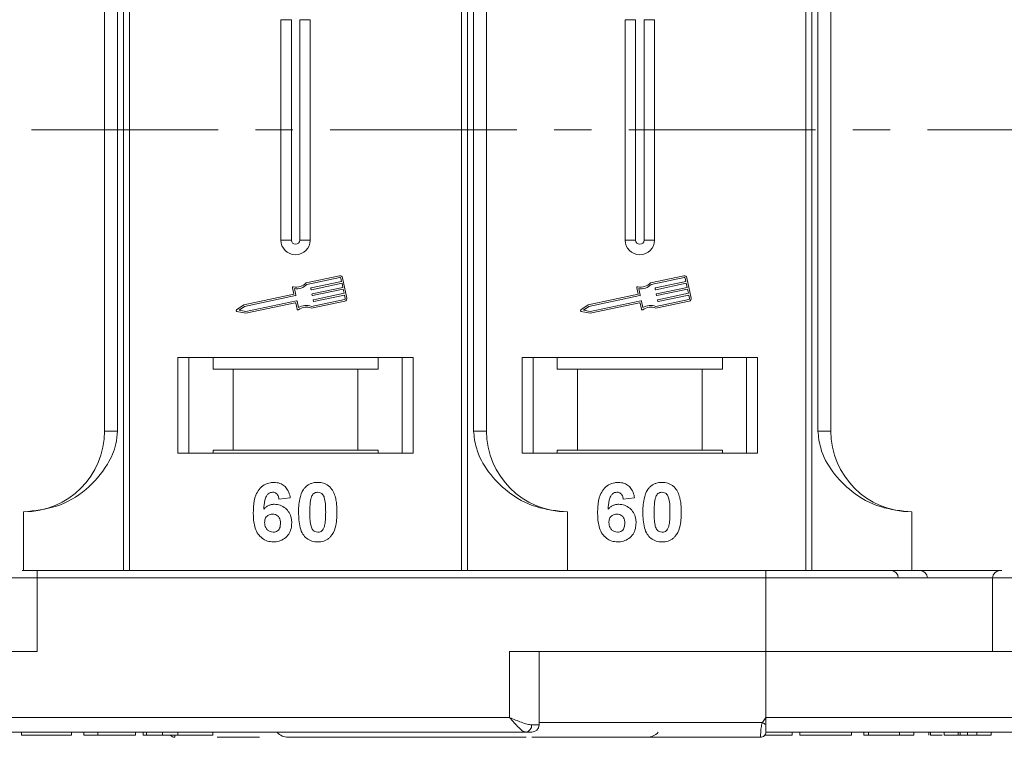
# Model space of a CAD drawing. Header units: millimetres. Extents: x 1675 to 3137, y 343 to 1376.
# Tile 9 of 84: x 2330 to 2397, y 606 to 654. Entities that reach past the tile are written whole.
import ezdxf

# ---------------------------------------------------------------- set-up
doc = ezdxf.new("R2010")
doc.units = ezdxf.units.MM
doc.linetypes.add('CENTERX2', pattern=[20.32, 12.7, -2.54, 2.54, -2.54])

msp = doc.modelspace()

# ---------------------------------------------------------------- linework, layer by layer
at = {"color": 7, "linetype": 'Continuous', "lineweight": 15}
for p, q in [((2337.175, 676.936), (2337.175, 616.936)), ((2337.594, 616.936), (2337.594, 676.936)), ((2360.171, 676.936), (2360.171, 616.936)), ((2360.59, 616.936), (2360.59, 676.936)), ((2383.6, 676.936), (2383.6, 616.936)), ((2384.019, 616.936), (2384.019, 676.936)), ((2335.883, 667.436), (2335.883, 626.436)), ((2336.768, 626.436), (2336.768, 667.436)), ((2360.997, 667.436), (2360.997, 626.436)), ((2361.883, 626.436), (2361.883, 667.436)), ((2384.427, 667.436), (2384.427, 626.436)), ((2385.312, 626.436), (2385.312, 667.436)), ((2347.883, 654.436), (2347.883, 639.436)), ((2347.883, 654.436), (2348.598, 654.436)), ((2348.598, 654.436), (2348.598, 639.436)), ((2349.167, 639.436), (2349.167, 654.436)), ((2349.883, 654.436), (2349.167, 654.436)), ((2349.883, 639.436), (2349.883, 654.436)), ((2371.312, 654.436), (2371.312, 639.436)), ((2371.312, 654.436), (2372.027, 654.436)), ((2372.027, 654.436), (2372.027, 639.436)), ((2372.597, 639.436), (2372.597, 654.436)), ((2373.312, 654.436), (2372.597, 654.436)), ((2373.312, 639.436), (2373.312, 654.436)), ((2348.598, 639.436), (2347.883, 639.436)), ((2349.883, 639.436), (2349.167, 639.436)), ((2372.027, 639.436), (2371.312, 639.436)), ((2373.312, 639.436), (2372.597, 639.436)), ((2351.879, 637.003), (2349.6, 636.522)), ((2351.903, 636.888), (2349.661, 636.414)), ((2349.939, 636.173), (2352.021, 636.613)), ((2352.021, 636.613), (2351.973, 636.843)), ((2352.379, 635.488), (2352.088, 636.867)), ((2375.308, 637.003), (2373.03, 636.522)), ((2375.333, 636.888), (2373.09, 636.414)), ((2373.368, 636.173), (2375.451, 636.613)), ((2375.451, 636.613), (2375.402, 636.843)), ((2375.809, 635.488), (2375.517, 636.867)), ((2348.678, 636.191), (2348.772, 635.746)), ((2348.811, 636.129), (2348.905, 635.685)), ((2349.928, 636.081), (2349.916, 636.138)), ((2352.046, 636.498), (2349.963, 636.058)), ((2350.024, 635.771), (2352.106, 636.211)), ((2352.131, 636.096), (2350.048, 635.656)), ((2352.106, 636.211), (2352.046, 636.498)), ((2352.191, 635.809), (2352.131, 636.096)), ((2372.108, 636.191), (2372.202, 635.746)), ((2372.241, 636.129), (2372.335, 635.685)), ((2373.358, 636.081), (2373.346, 636.138)), ((2375.475, 636.498), (2373.393, 636.058)), ((2373.453, 635.771), (2375.536, 636.211)), ((2375.56, 636.096), (2373.478, 635.656)), ((2375.536, 636.211), (2375.475, 636.498)), ((2375.621, 635.809), (2375.56, 636.096)), ((2348.772, 635.746), (2345.374, 635.028)), ((2348.883, 635.65), (2345.421, 634.918)), ((2345.494, 634.574), (2348.955, 635.305)), ((2345.495, 634.454), (2348.865, 635.166)), ((2348.99, 635.282), (2349.084, 634.838)), ((2349.965, 634.798), (2352.243, 635.279)), ((2349.976, 634.92), (2352.219, 635.394)), ((2350.013, 635.679), (2350.001, 635.736)), ((2350.098, 635.276), (2350.086, 635.334)), ((2350.109, 635.369), (2352.191, 635.809)), ((2352.216, 635.694), (2350.133, 635.254)), ((2352.264, 635.464), (2352.216, 635.694)), ((2372.202, 635.746), (2368.803, 635.028)), ((2372.312, 635.65), (2368.851, 634.918)), ((2368.924, 634.574), (2372.385, 635.305)), ((2368.924, 634.454), (2372.294, 635.166)), ((2372.42, 635.282), (2372.513, 634.838)), ((2373.394, 634.798), (2375.673, 635.279)), ((2373.406, 634.92), (2375.648, 635.394)), ((2373.443, 635.679), (2373.431, 635.736)), ((2373.528, 635.276), (2373.516, 635.334)), ((2373.538, 635.369), (2375.621, 635.809)), ((2375.645, 635.694), (2373.563, 635.254)), ((2375.694, 635.464), (2375.645, 635.694)), ((2345.374, 635.028), (2344.871, 634.677)), ((2344.894, 634.572), (2345.495, 634.454)), ((2345.421, 634.918), (2345.052, 634.66)), ((2345.052, 634.66), (2345.494, 634.574)), ((2348.9, 635.143), (2348.987, 634.727)), ((2368.803, 635.028), (2368.301, 634.677)), ((2368.323, 634.572), (2368.924, 634.454)), ((2368.851, 634.918), (2368.481, 634.66)), ((2368.481, 634.66), (2368.924, 634.574)), ((2372.329, 635.143), (2372.417, 634.727)), ((2356.883, 631.436), (2340.883, 631.436)), ((2340.883, 631.436), (2340.883, 624.936)), ((2341.633, 624.936), (2341.633, 631.436)), ((2343.269, 631.436), (2343.269, 630.636)), ((2354.496, 630.636), (2354.496, 631.436)), ((2356.133, 631.436), (2356.133, 624.936)), ((2356.883, 624.936), (2356.883, 631.436)), ((2380.312, 631.436), (2364.312, 631.436)), ((2364.312, 631.436), (2364.312, 624.936)), ((2365.062, 624.936), (2365.062, 631.436)), ((2366.698, 631.436), (2366.698, 630.636)), ((2377.926, 630.636), (2377.926, 631.436)), ((2379.562, 631.436), (2379.562, 624.936)), ((2380.312, 624.936), (2380.312, 631.436)), ((2343.269, 630.636), (2344.633, 630.636)), ((2344.633, 630.636), (2344.633, 625.136)), ((2344.633, 630.636), (2353.133, 630.636)), ((2353.133, 625.136), (2353.133, 630.636)), ((2353.133, 630.636), (2354.496, 630.636)), ((2366.698, 630.636), (2368.062, 630.636)), ((2368.062, 630.636), (2368.062, 625.136)), ((2368.062, 630.636), (2376.562, 630.636)), ((2376.562, 625.136), (2376.562, 630.636)), ((2376.562, 630.636), (2377.926, 630.636)), ((2335.883, 626.436), (2336.768, 626.436)), ((2360.997, 626.436), (2361.883, 626.436)), ((2384.427, 626.436), (2385.312, 626.436)), ((2344.633, 625.136), (2343.269, 625.136)), ((2343.269, 624.936), (2343.269, 625.136)), ((2344.633, 625.136), (2353.133, 625.136)), ((2354.496, 625.136), (2353.133, 625.136)), ((2354.496, 625.136), (2354.496, 624.936)), ((2368.062, 625.136), (2366.698, 625.136)), ((2366.698, 624.936), (2366.698, 625.136)), ((2368.062, 625.136), (2376.562, 625.136)), ((2377.926, 625.136), (2376.562, 625.136)), ((2377.926, 625.136), (2377.926, 624.936)), ((2340.883, 624.936), (2356.883, 624.936)), ((2364.312, 624.936), (2380.312, 624.936)), ((2348.524, 621.892), (2347.754, 621.808)), ((2371.953, 621.892), (2371.184, 621.808)), ((2330.383, 616.936), (2330.383, 620.936)), ((2367.383, 620.936), (2367.383, 616.936)), ((2390.812, 620.936), (2390.812, 616.936)), ((2329.311, 616.436), (2331.311, 616.436)), ((2331.311, 616.436), (2331.311, 616.936)), ((2380.883, 616.936), (2331.311, 616.936)), ((2331.311, 611.436), (2331.311, 616.436)), ((2331.311, 616.436), (2380.883, 616.436)), ((2380.883, 616.436), (2380.883, 616.936)), ((2380.883, 616.436), (2380.883, 611.436)), ((2380.883, 616.436), (2396.311, 616.436)), ((2396.311, 616.436), (2396.311, 611.436)), ((2396.311, 616.436), (2398.311, 616.436)), ((2313.883, 611.436), (2331.311, 611.436)), ((2380.883, 611.436), (2363.454, 611.436)), ((2363.454, 611.436), (2363.454, 606.936)), ((2365.454, 606.436), (2365.454, 611.436)), ((2380.883, 606.936), (2380.883, 611.436)), ((2380.883, 611.436), (2398.311, 611.436)), ((2363.454, 606.936), (2313.883, 606.936)), ((2364.945, 606.436), (2365.454, 606.436)), ((2365.454, 606.586), (2380.649, 606.586)), ((2380.649, 606.586), (2380.883, 606.936)), ((2430.454, 606.936), (2380.883, 606.936)), ((2313.883, 605.936), (2338.511, 605.936)), ((2313.883, 605.936), (2364.572, 605.936)), ((2330.242, 605.936), (2330.242, 605.736)), ((2330.242, 605.736), (2333.639, 605.736)), ((2333.639, 605.936), (2333.639, 605.736)), ((2334.472, 605.936), (2334.472, 605.736)), ((2334.472, 605.736), (2335.434, 605.736)), ((2335.434, 605.936), (2335.434, 605.736)), ((2335.434, 605.736), (2337.998, 605.736)), ((2337.998, 605.936), (2337.998, 605.736)), ((2338.511, 605.936), (2338.511, 605.736)), ((2338.734, 605.936), (2338.734, 605.736)), ((2339.822, 605.936), (2339.822, 605.736)), ((2340.876, 605.936), (2340.876, 605.736)), ((2343.254, 605.936), (2343.254, 605.736)), ((2380.883, 605.938), (2380.883, 605.936)), ((2380.883, 605.936), (2431.572, 605.936)), ((2380.883, 605.936), (2405.511, 605.936)), ((2382.684, 605.936), (2382.684, 605.736)), ((2383.197, 605.736), (2383.197, 605.936)), ((2383.197, 605.736), (2386.722, 605.736)), ((2386.722, 605.936), (2386.722, 605.736)), ((2387.556, 605.936), (2387.556, 605.736)), ((2387.556, 605.736), (2387.876, 605.736)), ((2387.876, 605.936), (2387.876, 605.736)), ((2387.876, 605.736), (2389.992, 605.736)), ((2389.992, 605.736), (2389.992, 605.936)), ((2389.992, 605.736), (2390.953, 605.736)), ((2390.953, 605.936), (2390.953, 605.736)), ((2391.979, 605.936), (2391.979, 605.736)), ((2392.088, 605.936), (2392.088, 605.736)), ((2393.011, 605.936), (2393.011, 605.736)), ((2393.972, 605.736), (2393.011, 605.736)), ((2393.972, 605.936), (2393.972, 605.736)), ((2394.103, 605.936), (2394.103, 605.736)), ((2394.617, 605.936), (2394.617, 605.736)), ((2395.254, 605.936), (2395.254, 605.736)), ((2395.254, 605.736), (2396.216, 605.736)), ((2396.216, 605.936), (2396.216, 605.736)), ((2340.662, 605.586), (2340.662, 605.586)), ((2380.533, 605.586), (2380.533, 605.586))]:
    msp.add_line(p, q, dxfattribs=at)
at = {"color": 1, "linetype": 'CENTERX2', "lineweight": 13}
msp.add_line((2973.536, 646.936), (2135.453, 646.936), dxfattribs=at)
at = {"color": 7, "linetype": 'Continuous', "lineweight": 15}
for centre, radius, start, end in [((2348.883, 639.436), 1, 180, 0), ((2348.883, 639.436), 0.285, 180, 0), ((2372.312, 639.436), 1, 180, 0), ((2372.312, 639.436), 0.285, 180, 0), ((2348.954, 637.108), 0.873, 256.41469, 317.74736), ((2351.915, 636.831), 0.176, 11.9297, 101.9297), ((2351.915, 636.831), 0.0587, 11.9297, 101.9297), ((2372.384, 637.108), 0.873, 256.41469, 317.74736), ((2375.345, 636.831), 0.176, 11.9297, 101.9297), ((2375.345, 636.831), 0.0587, 11.9297, 101.9297), ((2348.736, 636.203), 0.0587, 76.41469, 191.9297), ((2348.954, 637.108), 0.99, 261.69305, 315.48899), ((2349.945, 636.144), 0.0294, 101.9297, 191.9297), ((2349.957, 636.087), 0.0294, 191.9297, 281.9297), ((2372.165, 636.203), 0.0587, 76.41469, 191.9297), ((2372.384, 637.108), 0.99, 261.69305, 315.48899), ((2373.374, 636.144), 0.0294, 101.9297, 191.9297), ((2373.386, 636.087), 0.0294, 191.9297, 281.9297), ((2348.871, 635.137), 0.0294, 11.9297, 101.9297), ((2348.876, 635.678), 0.0294, 281.9297, 11.9297), ((2348.961, 635.276), 0.0294, 11.9297, 101.9297), ((2350.03, 635.742), 0.0294, 101.9297, 191.9297), ((2350.042, 635.685), 0.0294, 191.9297, 281.9297), ((2350.115, 635.34), 0.0294, 101.9297, 191.9297), ((2350.127, 635.282), 0.0294, 191.9297, 281.9297), ((2352.207, 635.452), 0.0587, 281.9297, 11.9297), ((2352.207, 635.452), 0.176, 281.9297, 11.9297), ((2372.3, 635.137), 0.0294, 11.9297, 101.9297), ((2372.306, 635.678), 0.0294, 281.9297, 11.9297), ((2372.391, 635.276), 0.0294, 11.9297, 101.9297), ((2373.459, 635.742), 0.0294, 101.9297, 191.9297), ((2373.471, 635.685), 0.0294, 191.9297, 281.9297), ((2373.544, 635.34), 0.0294, 101.9297, 191.9297), ((2373.556, 635.282), 0.0294, 191.9297, 281.9297), ((2375.636, 635.452), 0.0587, 281.9297, 11.9297), ((2375.636, 635.452), 0.176, 281.9297, 11.9297), ((2344.905, 634.629), 0.0587, 124.95116, 258.90824), ((2349.045, 634.74), 0.0587, 191.9297, 307.44471), ((2349.611, 634), 0.873, 66.11204, 127.44471), ((2349.611, 634), 0.99, 68.37041, 122.16635), ((2368.335, 634.629), 0.0587, 124.95116, 258.90824), ((2372.474, 634.74), 0.0587, 191.9297, 307.44471), ((2373.041, 634), 0.873, 66.11204, 127.44471), ((2373.041, 634), 0.99, 68.37041, 122.16635), ((2330.383, 626.436), 5.5, 270, 0), ((2367.383, 626.436), 5.5, 180, 270), ((2390.812, 626.436), 5.5, 180, 270), ((2389.4, 616.436), 0.5, 0, 90), ((2391.384, 616.436), 0.5, 0, 90), ((2396.811, 616.436), 0.5, 90, 180), ((2364.498, 606.381), 0.451, 279.5202, 7.08135), ((2364.954, 606.436), 0.5, 270, 0), ((2416.427, 673.513), 75.89, 241.87179, 242.07191), ((2340.662, 605.936), 0.35, 215.64347, 270.00182), ((2348.383, 606.586), 1, 221.2946, 270), ((2372.812, 606.586), 1, 270, 319.04573), ((2380.533, 605.936), 0.35, 269.99809, 359.99965)]:
    msp.add_arc(centre, radius, start, end, dxfattribs=at)
for points, knots in [([(2330.383, 620.936), (2331.143, 621.013), (2332.663, 621.166), (2334.684, 622.355), (2336.016, 623.906), (2336.677, 625.35), (2336.743, 626.142), (2336.768, 626.436)], [0, 0, 0, 0, 0.249096, 0.498243, 0.745205, 0.90541, 1, 1, 1, 1]), ([(2360.997, 626.436), (2361.041, 626.046), (2361.152, 625.047), (2361.975, 623.593), (2363.345, 622.18), (2365.211, 621.143), (2366.661, 621.005), (2367.383, 620.936)], [0, 0, 0, 0, 0.125713, 0.321276, 0.524466, 0.763484, 1, 1, 1, 1]), ([(2384.427, 626.436), (2384.47, 626.046), (2384.581, 625.047), (2385.405, 623.593), (2386.775, 622.18), (2388.64, 621.143), (2390.091, 621.005), (2390.812, 620.936)], [0, 0, 0, 0, 0.125713, 0.321276, 0.524466, 0.763484, 1, 1, 1, 1]), ([(2346.011, 620.883), (2346.014, 621.016), (2346.022, 621.417), (2346.113, 621.973), (2346.391, 622.482), (2346.738, 622.784), (2347.108, 622.922), (2347.341, 622.933), (2347.426, 622.936)], [0, 0, 0, 0, 0.142337, 0.429127, 0.589943, 0.751205, 0.909895, 1, 1, 1, 1]), ([(2347.426, 622.936), (2347.562, 622.926), (2347.808, 622.906), (2348.12, 622.722), (2348.361, 622.446), (2348.477, 622.149), (2348.513, 621.95), (2348.524, 621.892)], [0, 0, 0, 0, 0.242691, 0.439002, 0.635006, 0.895059, 1, 1, 1, 1]), ([(2349.088, 620.917), (2349.09, 621.051), (2349.095, 621.354), (2349.167, 621.881), (2349.308, 622.302), (2349.466, 622.507), (2349.484, 622.53)], [0, 0, 0, 0, 0.237381, 0.538918, 0.949082, 1, 1, 1, 1]), ([(2349.484, 622.53), (2349.528, 622.58), (2349.618, 622.682), (2349.787, 622.798), (2349.976, 622.881), (2350.145, 622.919), (2350.286, 622.934), (2350.359, 622.936), (2350.395, 622.936)], [0, 0, 0, 0, 0.193776, 0.3936, 0.587864, 0.788908, 0.894169, 1, 1, 1, 1]), ([(2350.395, 622.936), (2350.462, 622.934), (2350.597, 622.93), (2350.795, 622.886), (2350.986, 622.808), (2351.13, 622.709), (2351.237, 622.611), (2351.286, 622.554), (2351.31, 622.525)], [0, 0, 0, 0, 0.192627, 0.388684, 0.582013, 0.783201, 0.891038, 1, 1, 1, 1]), ([(2351.31, 622.525), (2351.35, 622.471), (2351.429, 622.362), (2351.535, 622.13), (2351.624, 621.834), (2351.674, 621.503), (2351.699, 621.193), (2351.702, 621.004), (2351.703, 620.909)], [0, 0, 0, 0, 0.118432, 0.239329, 0.449434, 0.664178, 0.83182, 1, 1, 1, 1]), ([(2369.44, 620.883), (2369.443, 621.016), (2369.452, 621.417), (2369.542, 621.973), (2369.821, 622.482), (2370.167, 622.784), (2370.537, 622.922), (2370.771, 622.933), (2370.855, 622.936)], [0, 0, 0, 0, 0.142337, 0.429127, 0.589943, 0.751205, 0.909895, 1, 1, 1, 1]), ([(2370.855, 622.936), (2370.991, 622.926), (2371.237, 622.906), (2371.55, 622.722), (2371.791, 622.446), (2371.907, 622.149), (2371.943, 621.95), (2371.953, 621.892)], [0, 0, 0, 0, 0.242691, 0.439002, 0.635006, 0.895059, 1, 1, 1, 1]), ([(2372.517, 620.917), (2372.519, 621.051), (2372.525, 621.354), (2372.597, 621.881), (2372.738, 622.302), (2372.896, 622.507), (2372.913, 622.53)], [0, 0, 0, 0, 0.237381, 0.538918, 0.949082, 1, 1, 1, 1]), ([(2372.913, 622.53), (2372.957, 622.58), (2373.048, 622.682), (2373.216, 622.798), (2373.405, 622.881), (2373.574, 622.919), (2373.716, 622.934), (2373.788, 622.936), (2373.825, 622.936)], [0, 0, 0, 0, 0.193776, 0.3936, 0.587864, 0.788908, 0.894169, 1, 1, 1, 1]), ([(2373.825, 622.936), (2373.892, 622.934), (2374.026, 622.93), (2374.224, 622.886), (2374.415, 622.808), (2374.56, 622.709), (2374.667, 622.611), (2374.715, 622.554), (2374.74, 622.525)], [0, 0, 0, 0, 0.192627, 0.388684, 0.582013, 0.783201, 0.891038, 1, 1, 1, 1]), ([(2374.74, 622.525), (2374.779, 622.471), (2374.859, 622.362), (2374.964, 622.13), (2375.054, 621.834), (2375.104, 621.503), (2375.129, 621.193), (2375.131, 621.004), (2375.133, 620.909)], [0, 0, 0, 0, 0.118432, 0.239329, 0.449434, 0.664178, 0.83182, 1, 1, 1, 1]), ([(2347.327, 622.27), (2347.273, 622.264), (2347.165, 622.253), (2347.013, 622.153), (2346.871, 621.981), (2346.762, 621.619), (2346.738, 621.319), (2346.721, 621.114)], [0, 0, 0, 0, 0.112049, 0.22438, 0.370115, 0.570276, 1, 1, 1, 1]), ([(2347.754, 621.808), (2347.742, 621.886), (2347.722, 622.008), (2347.632, 622.152), (2347.527, 622.233), (2347.418, 622.266), (2347.352, 622.269), (2347.327, 622.27)], [0, 0, 0, 0, 0.33384, 0.5245467, 0.7163724, 0.8918244, 1, 1, 1, 1]), ([(2349.857, 620.909), (2349.857, 620.976), (2349.858, 621.109), (2349.864, 621.29), (2349.874, 621.452), (2349.888, 621.594), (2349.907, 621.737), (2349.931, 621.83), (2349.943, 621.877)], [0, 0, 0, 0, 0.20527, 0.410616, 0.557148, 0.703844, 0.851475, 1, 1, 1, 1]), ([(2349.943, 621.877), (2349.966, 621.946), (2350.004, 622.058), (2350.113, 622.184), (2350.236, 622.25), (2350.335, 622.267), (2350.389, 622.269), (2350.395, 622.27)], [0, 0, 0, 0, 0.334804, 0.542561, 0.750382, 0.970721, 1, 1, 1, 1]), ([(2350.395, 622.27), (2350.453, 622.264), (2350.554, 622.254), (2350.682, 622.179), (2350.793, 622.039), (2350.892, 621.767), (2350.929, 621.371), (2350.932, 621.064), (2350.934, 620.909)], [0, 0, 0, 0, 0.105646, 0.186221, 0.267042, 0.431541, 0.712708, 1, 1, 1, 1]), ([(2370.757, 622.27), (2370.703, 622.264), (2370.594, 622.253), (2370.442, 622.153), (2370.3, 621.981), (2370.192, 621.619), (2370.168, 621.319), (2370.151, 621.114)], [0, 0, 0, 0, 0.112049, 0.22438, 0.370115, 0.570276, 1, 1, 1, 1]), ([(2371.184, 621.808), (2371.171, 621.886), (2371.152, 622.008), (2371.061, 622.152), (2370.956, 622.233), (2370.848, 622.266), (2370.782, 622.269), (2370.757, 622.27)], [0, 0, 0, 0, 0.33384, 0.5245467, 0.7163724, 0.8918244, 1, 1, 1, 1]), ([(2373.286, 620.909), (2373.287, 620.976), (2373.288, 621.109), (2373.294, 621.29), (2373.304, 621.452), (2373.318, 621.594), (2373.336, 621.737), (2373.36, 621.83), (2373.372, 621.877)], [0, 0, 0, 0, 0.20527, 0.410616, 0.557148, 0.703844, 0.851475, 1, 1, 1, 1]), ([(2373.372, 621.877), (2373.396, 621.946), (2373.434, 622.058), (2373.542, 622.184), (2373.666, 622.25), (2373.765, 622.267), (2373.819, 622.269), (2373.825, 622.27)], [0, 0, 0, 0, 0.334804, 0.542561, 0.750382, 0.970721, 1, 1, 1, 1]), ([(2373.825, 622.27), (2373.882, 622.264), (2373.983, 622.254), (2374.112, 622.179), (2374.222, 622.039), (2374.322, 621.767), (2374.358, 621.371), (2374.362, 621.064), (2374.363, 620.909)], [0, 0, 0, 0, 0.105646, 0.186221, 0.267042, 0.431541, 0.712708, 1, 1, 1, 1]), ([(2346.721, 621.114), (2346.768, 621.162), (2346.862, 621.261), (2347.008, 621.352), (2347.135, 621.402), (2347.234, 621.43), (2347.338, 621.446), (2347.409, 621.448), (2347.444, 621.449)], [0, 0, 0, 0, 0.243654, 0.49576, 0.617892, 0.741503, 0.870025, 1, 1, 1, 1]), ([(2347.444, 621.449), (2347.58, 621.437), (2347.852, 621.412), (2348.201, 621.196), (2348.466, 620.895), (2348.608, 620.542), (2348.62, 620.298), (2348.626, 620.19)], [0, 0, 0, 0, 0.210216, 0.421975, 0.620016, 0.831037, 1, 1, 1, 1]), ([(2370.151, 621.114), (2370.197, 621.162), (2370.292, 621.261), (2370.437, 621.352), (2370.564, 621.402), (2370.663, 621.43), (2370.767, 621.446), (2370.838, 621.448), (2370.874, 621.449)], [0, 0, 0, 0, 0.243654, 0.49576, 0.617892, 0.741503, 0.870025, 1, 1, 1, 1]), ([(2370.874, 621.449), (2371.009, 621.437), (2371.282, 621.412), (2371.63, 621.196), (2371.896, 620.895), (2372.037, 620.542), (2372.05, 620.298), (2372.056, 620.19)], [0, 0, 0, 0, 0.210216, 0.421975, 0.620016, 0.831037, 1, 1, 1, 1]), ([(2347.368, 618.885), (2347.233, 618.896), (2346.961, 618.917), (2346.601, 619.118), (2346.31, 619.423), (2346.07, 619.959), (2346.015, 620.469), (2346.011, 620.824), (2346.011, 620.883)], [0, 0, 0, 0, 0.148269, 0.297647, 0.442421, 0.607851, 0.935658, 1, 1, 1, 1]), ([(2346.78, 620.207), (2346.785, 620.29), (2346.793, 620.426), (2346.884, 620.595), (2347.006, 620.704), (2347.155, 620.773), (2347.262, 620.779), (2347.314, 620.782)], [0, 0, 0, 0, 0.2767209, 0.4568705, 0.6370074, 0.8240683, 1, 1, 1, 1]), ([(2347.314, 620.782), (2347.382, 620.777), (2347.507, 620.767), (2347.668, 620.673), (2347.787, 620.538), (2347.849, 620.353), (2347.854, 620.22), (2347.857, 620.15)], [0, 0, 0, 0, 0.213757, 0.394944, 0.576585, 0.777311, 1, 1, 1, 1]), ([(2350.395, 618.885), (2350.26, 618.895), (2349.988, 618.916), (2349.635, 619.114), (2349.346, 619.428), (2349.113, 620.039), (2349.098, 620.559), (2349.088, 620.917)], [0, 0, 0, 0, 0.1475277, 0.2965695, 0.43214, 0.6087374, 1, 1, 1, 1]), ([(2350.395, 619.552), (2350.327, 619.56), (2350.217, 619.573), (2350.088, 619.659), (2349.986, 619.81), (2349.892, 620.082), (2349.863, 620.471), (2349.859, 620.763), (2349.857, 620.909)], [0, 0, 0, 0, 0.125351, 0.202197, 0.279182, 0.459742, 0.727968, 1, 1, 1, 1]), ([(2350.934, 620.909), (2350.933, 620.842), (2350.932, 620.709), (2350.927, 620.528), (2350.916, 620.367), (2350.902, 620.226), (2350.884, 620.084), (2350.86, 619.991), (2350.848, 619.944)], [0, 0, 0, 0, 0.205942, 0.411959, 0.558149, 0.704502, 0.851801, 1, 1, 1, 1]), ([(2351.703, 620.909), (2351.701, 620.776), (2351.696, 620.472), (2351.625, 619.952), (2351.487, 619.53), (2351.33, 619.321), (2351.307, 619.291)], [0, 0, 0, 0, 0.236629, 0.537361, 0.932986, 1, 1, 1, 1]), ([(2370.798, 618.885), (2370.662, 618.896), (2370.391, 618.917), (2370.031, 619.118), (2369.739, 619.423), (2369.499, 619.959), (2369.444, 620.469), (2369.441, 620.824), (2369.44, 620.883)], [0, 0, 0, 0, 0.148269, 0.297647, 0.442421, 0.607851, 0.935658, 1, 1, 1, 1]), ([(2370.209, 620.207), (2370.214, 620.29), (2370.222, 620.426), (2370.314, 620.595), (2370.436, 620.704), (2370.584, 620.773), (2370.692, 620.779), (2370.744, 620.782)], [0, 0, 0, 0, 0.2767209, 0.4568705, 0.6370074, 0.8240683, 1, 1, 1, 1]), ([(2370.744, 620.782), (2370.812, 620.777), (2370.937, 620.767), (2371.097, 620.673), (2371.216, 620.538), (2371.278, 620.353), (2371.284, 620.22), (2371.286, 620.15)], [0, 0, 0, 0, 0.213757, 0.394944, 0.576585, 0.777311, 1, 1, 1, 1]), ([(2373.825, 618.885), (2373.69, 618.895), (2373.418, 618.916), (2373.064, 619.114), (2372.776, 619.428), (2372.543, 620.039), (2372.528, 620.559), (2372.517, 620.917)], [0, 0, 0, 0, 0.1475277, 0.2965695, 0.43214, 0.6087374, 1, 1, 1, 1]), ([(2373.825, 619.552), (2373.757, 619.56), (2373.647, 619.573), (2373.518, 619.659), (2373.415, 619.81), (2373.322, 620.082), (2373.293, 620.471), (2373.288, 620.763), (2373.286, 620.909)], [0, 0, 0, 0, 0.125351, 0.202197, 0.279182, 0.459742, 0.727968, 1, 1, 1, 1]), ([(2374.363, 620.909), (2374.363, 620.842), (2374.362, 620.709), (2374.356, 620.528), (2374.346, 620.367), (2374.332, 620.226), (2374.313, 620.084), (2374.289, 619.991), (2374.278, 619.944)], [0, 0, 0, 0, 0.205942, 0.411959, 0.558149, 0.704502, 0.851801, 1, 1, 1, 1]), ([(2375.133, 620.909), (2375.13, 620.776), (2375.125, 620.472), (2375.055, 619.952), (2374.917, 619.53), (2374.759, 619.321), (2374.737, 619.291)], [0, 0, 0, 0, 0.236629, 0.537361, 0.932986, 1, 1, 1, 1]), ([(2347.353, 619.552), (2347.285, 619.559), (2347.148, 619.573), (2346.973, 619.69), (2346.846, 619.847), (2346.788, 620.03), (2346.783, 620.149), (2346.78, 620.207)], [0, 0, 0, 0, 0.207905, 0.419981, 0.630626, 0.821735, 1, 1, 1, 1]), ([(2347.857, 620.15), (2347.853, 620.065), (2347.846, 619.927), (2347.773, 619.748), (2347.663, 619.639), (2347.519, 619.565), (2347.412, 619.556), (2347.353, 619.552)], [0, 0, 0, 0, 0.2886974, 0.4635526, 0.6399417, 0.8018084, 1, 1, 1, 1]), ([(2348.626, 620.19), (2348.618, 620.055), (2348.603, 619.785), (2348.437, 619.404), (2348.152, 619.104), (2347.778, 618.914), (2347.505, 618.895), (2347.368, 618.885)], [0, 0, 0, 0, 0.1978309, 0.3972998, 0.5989102, 0.7987412, 1, 1, 1, 1]), ([(2350.848, 619.944), (2350.825, 619.875), (2350.787, 619.764), (2350.679, 619.638), (2350.558, 619.572), (2350.458, 619.554), (2350.404, 619.552), (2350.395, 619.552)], [0, 0, 0, 0, 0.3336776, 0.5404125, 0.7472639, 0.9612091, 1, 1, 1, 1]), ([(2370.782, 619.552), (2370.715, 619.559), (2370.578, 619.573), (2370.402, 619.69), (2370.276, 619.847), (2370.218, 620.03), (2370.212, 620.149), (2370.209, 620.207)], [0, 0, 0, 0, 0.207905, 0.419981, 0.630626, 0.821735, 1, 1, 1, 1]), ([(2371.286, 620.15), (2371.282, 620.065), (2371.276, 619.927), (2371.203, 619.748), (2371.092, 619.639), (2370.948, 619.565), (2370.841, 619.556), (2370.782, 619.552)], [0, 0, 0, 0, 0.2886974, 0.4635526, 0.6399417, 0.8018084, 1, 1, 1, 1]), ([(2372.056, 620.19), (2372.048, 620.055), (2372.032, 619.785), (2371.867, 619.404), (2371.581, 619.104), (2371.208, 618.914), (2370.935, 618.895), (2370.798, 618.885)], [0, 0, 0, 0, 0.1978309, 0.3972998, 0.5989102, 0.7987412, 1, 1, 1, 1]), ([(2374.278, 619.944), (2374.254, 619.875), (2374.216, 619.764), (2374.109, 619.638), (2373.987, 619.572), (2373.888, 619.554), (2373.833, 619.552), (2373.825, 619.552)], [0, 0, 0, 0, 0.3336776, 0.5404125, 0.7472639, 0.9612091, 1, 1, 1, 1]), ([(2351.307, 619.291), (2351.263, 619.241), (2351.173, 619.139), (2351.004, 619.024), (2350.815, 618.941), (2350.646, 618.903), (2350.504, 618.888), (2350.432, 618.886), (2350.395, 618.885)], [0, 0, 0, 0, 0.193769, 0.393564, 0.587886, 0.789131, 0.894283, 1, 1, 1, 1]), ([(2374.737, 619.291), (2374.692, 619.241), (2374.602, 619.139), (2374.433, 619.024), (2374.245, 618.941), (2374.075, 618.903), (2373.934, 618.888), (2373.861, 618.886), (2373.825, 618.885)], [0, 0, 0, 0, 0.193769, 0.393564, 0.587886, 0.789131, 0.894283, 1, 1, 1, 1]), ([(2331.311, 616.936), (2331.152, 616.936), (2330.826, 616.936), (2330.466, 616.936), (2330.323, 616.936), (2330.29, 616.936)], [0, 0, 0, 0, 0.421218, 0.866389, 1, 1, 1, 1]), ([(2396.94, 616.936), (2396.649, 616.936), (2395.405, 616.936), (2392.758, 616.936), (2389.035, 616.936), (2384.948, 616.936), (2382.224, 616.936), (2380.883, 616.936)], [0, 0, 0, 0, 0.060519, 0.259148, 0.513188, 0.76031, 1, 1, 1, 1]), ([(2364.572, 605.936), (2364.504, 605.953), (2364.361, 605.989), (2364.081, 606.239), (2363.772, 606.569), (2363.56, 606.814), (2363.454, 606.936)], [0, 0, 0, 0, 0.23435, 0.498195, 0.748869, 1, 1, 1, 1]), ([(2363.454, 606.936), (2363.724, 606.82), (2364.142, 606.639), (2364.641, 606.468), (2364.85, 606.446), (2364.945, 606.436)], [0, 0, 0, 0, 0.498413, 0.772928, 1, 1, 1, 1]), ([(2380.533, 605.586), (2380.532, 605.594), (2380.532, 605.607), (2380.532, 605.71), (2380.535, 605.856), (2380.546, 606.039), (2380.566, 606.222), (2380.595, 606.409), (2380.632, 606.531), (2380.649, 606.586)], [0, 0, 0, 0, 0.172016, 0.312756, 0.499599, 0.630391, 0.758026, 0.889228, 1, 1, 1, 1]), ([(2380.883, 606.462), (2380.883, 606.369), (2380.883, 606.184), (2380.883, 606.023), (2380.883, 605.992), (2380.883, 605.983)], [0, 0, 0, 0, 0.412979, 0.825987, 1, 1, 1, 1]), ([(2338.511, 605.736), (2338.511, 605.736), (2338.512, 605.736), (2338.527, 605.736), (2338.551, 605.736), (2338.593, 605.736), (2338.65, 605.736), (2338.706, 605.736), (2338.734, 605.736)], [0, 0, 0, 0, 0.1539502, 0.3081809, 0.478699, 0.6499612, 0.8242026, 1, 1, 1, 1]), ([(2338.734, 605.736), (2338.794, 605.736), (2338.914, 605.736), (2339.231, 605.736), (2339.552, 605.736), (2339.793, 605.736), (2339.822, 605.736)], [0, 0, 0, 0, 0.250896, 0.502166, 0.940512, 1, 1, 1, 1]), ([(2339.822, 605.736), (2339.884, 605.736), (2340.008, 605.736), (2340.192, 605.736), (2340.368, 605.736), (2340.535, 605.736), (2340.705, 605.736), (2340.819, 605.736), (2340.876, 605.736)], [0, 0, 0, 0, 0.185429, 0.37219, 0.527708, 0.683877, 0.841678, 1, 1, 1, 1]), ([(2340.662, 605.707), (2340.662, 605.675), (2340.663, 605.605), (2340.662, 605.593), (2340.662, 605.586)], [0, 0, 0, 0, 0.449984, 1, 1, 1, 1]), ([(2340.876, 605.736), (2341.009, 605.736), (2341.413, 605.736), (2342.067, 605.736), (2342.686, 605.736), (2343.113, 605.736), (2343.244, 605.736), (2343.252, 605.736), (2343.254, 605.736)], [0, 0, 0, 0, 0.101398, 0.306996, 0.506144, 0.685262, 0.924557, 1, 1, 1, 1]), ([(2380.812, 605.736), (2381.042, 605.736), (2381.535, 605.736), (2382.123, 605.736), (2382.549, 605.736), (2382.674, 605.736), (2382.682, 605.736), (2382.684, 605.736)], [0, 0, 0, 0, 0.205315, 0.440495, 0.645988, 0.922246, 1, 1, 1, 1]), ([(2392.088, 605.736), (2392.142, 605.736), (2392.251, 605.736), (2392.532, 605.736), (2392.771, 605.736), (2392.885, 605.736)], [0, 0, 0, 0, 0.340796, 0.682573, 1, 1, 1, 1]), ([(2394.103, 605.736), (2394.084, 605.736), (2394.046, 605.736), (2394.018, 605.736), (2393.998, 605.736), (2393.986, 605.736), (2393.977, 605.736), (2393.974, 605.736), (2393.972, 605.736)], [0, 0, 0, 0, 0.193806, 0.393127, 0.544069, 0.695412, 0.847613, 1, 1, 1, 1]), ([(2394.617, 605.736), (2394.576, 605.736), (2394.492, 605.736), (2394.381, 605.736), (2394.288, 605.736), (2394.216, 605.736), (2394.152, 605.736), (2394.119, 605.736), (2394.103, 605.736)], [0, 0, 0, 0, 0.202387, 0.410907, 0.557829, 0.709472, 0.853224, 1, 1, 1, 1]), ([(2394.477, 605.736), (2394.491, 605.736), (2394.593, 605.736), (2394.662, 605.736), (2394.723, 605.736)], [0, 0, 0, 0, 0.13346, 1, 1, 1, 1]), ([(2395.254, 605.736), (2395.252, 605.736), (2395.247, 605.736), (2395.198, 605.736), (2395.107, 605.736), (2394.989, 605.736), (2394.823, 605.736), (2394.696, 605.736), (2394.617, 605.736)], [0, 0, 0, 0, 0.292027, 0.504854, 0.613905, 0.723685, 0.829816, 1, 1, 1, 1]), ([(2343.557, 605.586), (2343.903, 605.586), (2344.87, 605.586), (2345.814, 605.586), (2346.421, 605.586)], [0, 0, 0, 0, 0.3567195, 1, 1, 1, 1]), ([(2348.383, 605.586), (2348.429, 605.586), (2348.522, 605.586), (2349.293, 605.586), (2350.459, 605.586), (2351.93, 605.586), (2353.579, 605.586), (2355.517, 605.586), (2358.48, 605.586), (2361.534, 605.586), (2364.013, 605.586), (2364.572, 605.586)], [0, 0, 0, 0, 0.116114, 0.23577, 0.358733, 0.454818, 0.550887, 0.648986, 0.747068, 0.942991, 1, 1, 1, 1]), ([(2364.954, 605.586), (2365.205, 605.586), (2366.385, 605.586), (2368.932, 605.586), (2372.562, 605.586), (2376.555, 605.586), (2379.22, 605.586), (2380.533, 605.586)], [0, 0, 0, 0, 0.054031, 0.253851, 0.509638, 0.75851, 1, 1, 1, 1])]:
    msp.add_open_spline(points, degree=3, knots=knots, dxfattribs=at)
for points in [[(2380.883, 606.936), (2380.883, 606.854), (2380.883, 606.688), (2380.883, 606.537), (2380.883, 606.462)], [(2364.954, 605.936), (2364.937, 605.936), (2364.902, 605.936), (2364.682, 605.936), (2364.572, 605.936)]]:
    msp.add_open_spline(points, degree=3, dxfattribs=at)

doc.saveas('drawing.dxf')
